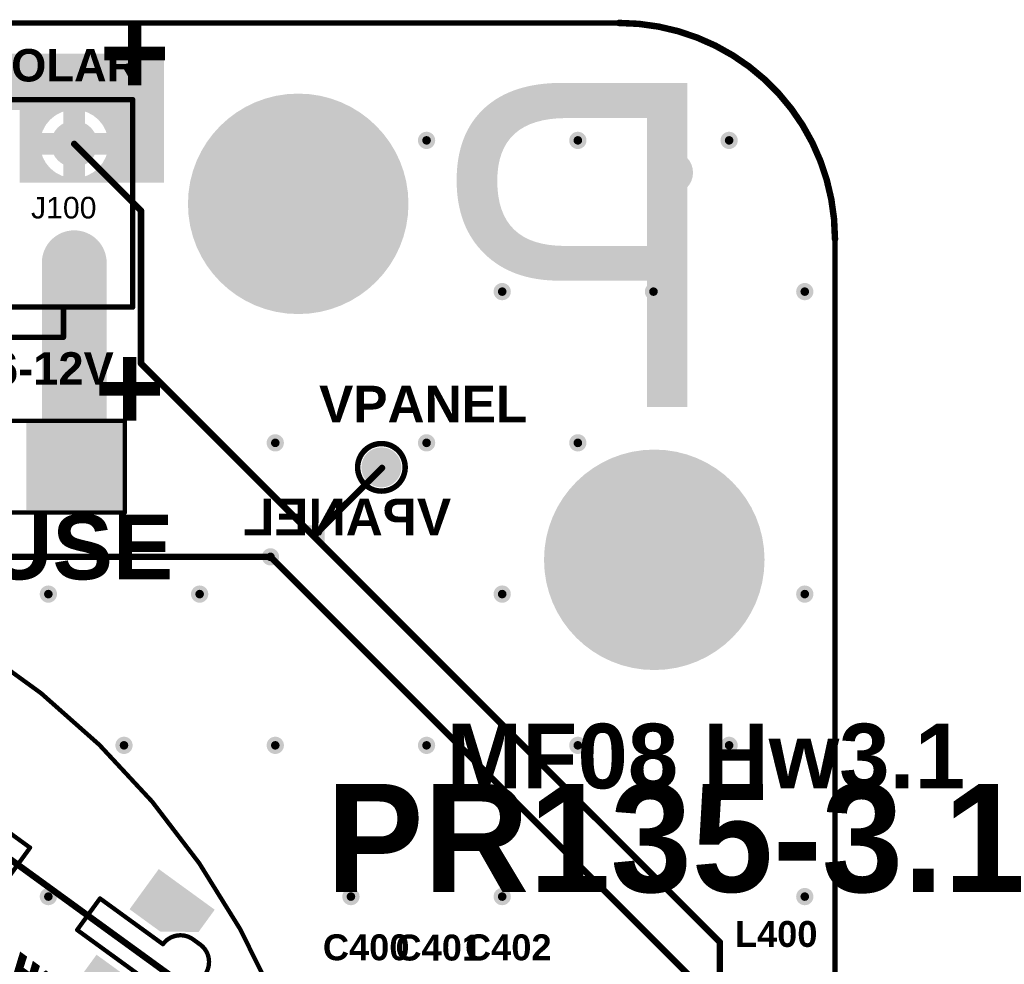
# Model space of a CAD drawing. Header units: inches. Extents: x -60 to 68, y -60 to 60.
# Tile 78 of 78: x 22 to 68, y 16 to 60. Entities that reach past the tile are written whole.
import ezdxf

# ---------------------------------------------------------------- set-up
doc = ezdxf.new("R2010")
doc.units = ezdxf.units.IN
for name, color, linetype in [('Bottom Copper', 5, 'Continuous'), ('Bottom Mask', 6, 'Continuous'), ('Bottom Overlay', 54, 'Continuous'), ('GUIDELINES', 56, 'Continuous'), ('Keep-Out Layer', 6, 'Continuous'), ('Mechanical 10', 56, 'Continuous'), ('Multi-Layer', 9, 'Continuous'), ('Pad Holes', 156, 'Continuous'), ('PENTA', 56, 'Continuous'), ('Top Copper', 1, 'Continuous'), ('Top Mask', 216, 'Continuous'), ('Top Overlay', 2, 'Continuous'), ('Top Paste', 8, 'Continuous'), ('Via Holes', 16, 'Continuous')]:
    doc.layers.add(name, color=color, linetype=linetype)
doc.styles.add('Arial', font='txt', dxfattribs={"height": 0.2})
doc.styles.add('Arial_Bold', font='txt', dxfattribs={"height": 0.2})
doc.styles.add('Mooretronics', font='txt', dxfattribs={"height": 0.2})

# ---------------------------------------------------------------- blocks, each defined once
blk = doc.blocks.new('TEST_POINT_TH_3')
at = {"layer": 'Bottom Copper'}
h = blk.add_hatch(color=5, dxfattribs=at)
edge = h.paths.add_edge_path()
edge.add_arc((0, 0), 0.825, 0, 360)
at = {"layer": 'Bottom Mask'}
h = blk.add_hatch(color=6, dxfattribs=at)
edge = h.paths.add_edge_path()
edge.add_arc((0, 0), 0.927, 0, 360)
at = {"layer": 'Multi-Layer'}
h = blk.add_hatch(color=9, dxfattribs=at)
edge = h.paths.add_edge_path()
edge.add_arc((0, 0), 0.825, 0, 360)
at = {"layer": 'Pad Holes'}
h = blk.add_hatch(color=7, dxfattribs=at)
edge = h.paths.add_edge_path()
edge.add_arc((0, 0), 0.5, 0, 360)
at = {"layer": 'Top Copper'}
h = blk.add_hatch(color=1, dxfattribs=at)
edge = h.paths.add_edge_path()
edge.add_arc((0, 0), 0.825, 0, 360)
at = {"layer": 'Top Mask'}
h = blk.add_hatch(color=216, dxfattribs=at)
edge = h.paths.add_edge_path()
edge.add_arc((0, 0), 0.927, 0, 360)
at = {"layer": 'Bottom Overlay'}
for points in [[(1.1, 0, 0.254, 0.254, 1), (-1.1, 0, 0.254, 0.254, 1)], [(-1.164, 0, 0.127, 0.127, 1), (-1.037, 0, 0.127, 0.127, 1)], [(1.037, 0, 0.127, 0.127, 1), (1.164, 0, 0.127, 0.127, 1)]]:
    blk.add_lwpolyline(points, format="xyseb", close=True, dxfattribs=at)
at = {"layer": 'Top Overlay'}
for points in [[(1.1, 0, 0.254, 0.254, 1), (-1.1, 0, 0.254, 0.254, 1)], [(-1.164, 0, 0.127, 0.127, 1), (-1.037, 0, 0.127, 0.127, 1)], [(1.037, 0, 0.127, 0.127, 1), (1.164, 0, 0.127, 0.127, 1)]]:
    blk.add_lwpolyline(points, format="xyseb", close=True, dxfattribs=at)
at = {"layer": 'Bottom Overlay', "style": 'Arial_Bold', "text_generation_flag": 2}
blk.add_text('VPANEL', height=1.7, rotation=360, dxfattribs=at).set_placement((3.228, -3.148))
blk = doc.blocks.new('LED_PR_113_S_____6')
at = {"layer": 'Bottom Copper'}
h = blk.add_hatch(color=5, dxfattribs=at)
edge = h.paths.add_edge_path()
edge.add_arc((0, 0), 1.473, 0, 360)
h = blk.add_hatch(color=5, dxfattribs=at)
edge = h.paths.add_edge_path()
edge.add_arc((25, 0), 1.473, 0, 360)
at = {"layer": 'Bottom Mask'}
h = blk.add_hatch(color=6, dxfattribs=at)
edge = h.paths.add_edge_path()
edge.add_arc((0, 0), 1.575, 0, 360)
h = blk.add_hatch(color=6, dxfattribs=at)
edge = h.paths.add_edge_path()
edge.add_arc((25, 0), 1.575, 0, 360)
at = {"layer": 'Multi-Layer'}
h = blk.add_hatch(color=9, dxfattribs=at)
edge = h.paths.add_edge_path()
edge.add_arc((0, 0), 1.473, 0, 360)
h = blk.add_hatch(color=9, dxfattribs=at)
edge = h.paths.add_edge_path()
edge.add_arc((25, 0), 1.473, 0, 360)
at = {"layer": 'Pad Holes'}
h = blk.add_hatch(color=7, dxfattribs=at)
edge = h.paths.add_edge_path()
edge.add_arc((0, 0), 0.6, 0, 360)
h = blk.add_hatch(color=7, dxfattribs=at)
edge = h.paths.add_edge_path()
edge.add_arc((25, 0), 0.6, 0, 360)
at = {"layer": 'Top Copper'}
h = blk.add_hatch(color=1, dxfattribs=at)
edge = h.paths.add_edge_path()
edge.add_arc((0, 0), 1.473, 0, 360)
h = blk.add_hatch(color=1, dxfattribs=at)
edge = h.paths.add_edge_path()
edge.add_arc((25, 0), 1.473, 0, 360)
h = blk.add_hatch(color=1, dxfattribs=at)
edge = h.paths.add_edge_path()
edge.add_line((1.6, -2.6), (-0.151, -2.6))
edge.add_arc((-1.6, -3.112), 1.536, 19.4712, 90.0003)
edge.add_line((-1.6, -1.576), (-1.6, -0.3))
edge.add_line((-1.6, -0.3), (1.6, -0.3))
edge.add_line((1.6, -0.3), (1.6, -2.6))
for points in [[(10.9, -2.6), (14.1, -2.6), (14.1, -0.3), (10.9, -0.3)], [(10.9, -7.5), (14.1, -7.5), (14.1, -5.2), (10.9, -5.2)]]:
    blk.add_hatch(color=1, dxfattribs=at).paths.add_polyline_path(points)
h = blk.add_hatch(color=1, dxfattribs=at)
edge = h.paths.add_edge_path()
edge.add_line((23.4, -2.6), (25.151, -2.6))
edge.add_arc((26.6, -3.112), 1.536, 90.0001, 160.5287, ccw=False)
edge.add_line((26.6, -1.576), (26.6, -0.3))
edge.add_line((26.6, -0.3), (23.4, -0.3))
edge.add_line((23.4, -0.3), (23.4, -2.6))
h = blk.add_hatch(color=1, dxfattribs=at)
edge = h.paths.add_edge_path()
edge.add_line((1.6, -5.2), (-0.151, -5.2))
edge.add_arc((-1.6, -4.688), 1.536, 269.9995, 340.529, ccw=False)
edge.add_line((-1.6, -6.224), (-1.6, -7.5))
edge.add_line((-1.6, -7.5), (1.6, -7.5))
edge.add_line((1.6, -7.5), (1.6, -5.2))
h = blk.add_hatch(color=1, dxfattribs=at)
edge = h.paths.add_edge_path()
edge.add_line((23.4, -5.2), (25.151, -5.2))
edge.add_arc((26.6, -4.688), 1.536, 199.4711, 270.0005)
edge.add_line((26.6, -6.224), (26.6, -7.5))
edge.add_line((26.6, -7.5), (23.4, -7.5))
edge.add_line((23.4, -7.5), (23.4, -5.2))
at = {"layer": 'Top Mask'}
h = blk.add_hatch(color=216, dxfattribs=at)
edge = h.paths.add_edge_path()
edge.add_arc((0, 0), 1.575, 0, 360)
h = blk.add_hatch(color=216, dxfattribs=at)
edge = h.paths.add_edge_path()
edge.add_arc((25, 0), 1.575, 0, 360)
h = blk.add_hatch(color=216, dxfattribs=at)
edge = h.paths.add_edge_path()
edge.add_line((1.6, -2.6), (-0.151, -2.6))
edge.add_arc((-1.6, -3.112), 1.536, 19.4712, 90.0003)
edge.add_line((-1.6, -1.576), (-1.6, -0.3))
edge.add_line((-1.6, -0.3), (1.6, -0.3))
edge.add_line((1.6, -0.3), (1.6, -2.6))
for points in [[(10.9, -2.6), (14.1, -2.6), (14.1, -0.3), (10.9, -0.3)], [(10.9, -7.5), (14.1, -7.5), (14.1, -5.2), (10.9, -5.2)]]:
    blk.add_hatch(color=216, dxfattribs=at).paths.add_polyline_path(points)
h = blk.add_hatch(color=216, dxfattribs=at)
edge = h.paths.add_edge_path()
edge.add_line((23.4, -2.6), (25.151, -2.6))
edge.add_arc((26.6, -3.112), 1.536, 90.0001, 160.5287, ccw=False)
edge.add_line((26.6, -1.576), (26.6, -0.3))
edge.add_line((26.6, -0.3), (23.4, -0.3))
edge.add_line((23.4, -0.3), (23.4, -2.6))
h = blk.add_hatch(color=216, dxfattribs=at)
edge = h.paths.add_edge_path()
edge.add_line((1.6, -5.2), (-0.151, -5.2))
edge.add_arc((-1.6, -4.688), 1.536, 269.9995, 340.529, ccw=False)
edge.add_line((-1.6, -6.224), (-1.6, -7.5))
edge.add_line((-1.6, -7.5), (1.6, -7.5))
edge.add_line((1.6, -7.5), (1.6, -5.2))
h = blk.add_hatch(color=216, dxfattribs=at)
edge = h.paths.add_edge_path()
edge.add_line((23.4, -5.2), (25.151, -5.2))
edge.add_arc((26.6, -4.688), 1.536, 199.4711, 270.0005)
edge.add_line((26.6, -6.224), (26.6, -7.5))
edge.add_line((26.6, -7.5), (23.4, -7.5))
edge.add_line((23.4, -7.5), (23.4, -5.2))
at = {"layer": 'Keep-Out Layer'}
for points in [[(-3, -3.001, 0.2, 0.2, -0.414214), (-2.025, -2.026, 0.2, 0.2, 0)], [(-1.574, -2.026, 0.2, 0.2, 0), (-2.018, -2.026, 0.2, 0.2, 0)], [(-1.574, -2.026, 0.2, 0.2, -0.414214), (-0.6, -3, 0.2, 0.2, 0)], [(25.6, -3, 0.2, 0.2, -0.414214), (26.6, -2, 0.2, 0.2, 0)], [(26.986, -2, 0.2, 0.2, 0), (26.6, -2, 0.2, 0.2, 0)], [(26.6, -2, 0.2, 0.2, 0), (26.6, -2, 0.2, 0.2, 0)], [(27, -2, 0.2, 0.2, -0.414214), (28, -3, 0.2, 0.2, 0)], [(-3, -3.001, 0.2, 0.2, 0), (-3, -4.8, 0.2, 0.2, 0)], [(3, -3, 0.2, 0.2, 0), (-0.6, -3, 0.2, 0.2, 0)], [(-0.6, -3, 0.2, 0.2, 0), (-0.6, -3, 0.2, 0.2, 0)], [(-0.6, -3, 0.2, 0.2, -0.198912), (-0.6, -3, 0.2, 0.2, 0)], [(-0.6, -3, 0.2, 0.2, -0.668179), (-0.6, -3, 0.2, 0.2, 0)], [(3, -3, 0.2, 0.2, 0), (3, -4.8, 0.2, 0.2, 0)], [(18, -3, 0.2, 0.2, 0), (7, -3, 0.2, 0.2, 0)], [(7, -3, 0.2, 0.2, 0), (7, -4.8, 0.2, 0.2, 0)], [(18, -3, 0.2, 0.2, 0), (18, -4.8, 0.2, 0.2, 0)], [(25.6, -3, 0.2, 0.2, 0), (22, -3, 0.2, 0.2, 0)], [(22, -3, 0.2, 0.2, 0), (22, -4.8, 0.2, 0.2, 0)], [(25.6, -3, 0.2, 0.2, 0), (25.6, -3, 0.2, 0.2, 0)], [(28, -3, 0.2, 0.2, 0), (28, -4.8, 0.2, 0.2, 0)], [(-2, -5.8, 0.2, 0.2, -0.414214), (-3, -4.8, 0.2, 0.2, 0)], [(-0.6, -4.8, 0.2, 0.2, -0.414214), (-1.6, -5.8, 0.2, 0.2, 0)], [(3, -4.8, 0.2, 0.2, 0), (-0.6, -4.8, 0.2, 0.2, 0)], [(18, -4.8, 0.2, 0.2, 0), (7, -4.8, 0.2, 0.2, 0)], [(25.6, -4.8, 0.2, 0.2, 0), (22, -4.8, 0.2, 0.2, 0)], [(25.6, -4.8, 0.2, 0.2, 0), (25.6, -4.8, 0.2, 0.2, 0)], [(26.6, -5.8, 0.2, 0.2, -0.414214), (25.6, -4.8, 0.2, 0.2, 0)], [(28, -4.8, 0.2, 0.2, -0.414214), (27, -5.8, 0.2, 0.2, 0)], [(-1.6, -5.8, 0.2, 0.2, 0), (-1.986, -5.8, 0.2, 0.2, 0)], [(26.986, -5.8, 0.2, 0.2, 0), (26.6, -5.8, 0.2, 0.2, 0)], [(26.6, -5.8, 0.2, 0.2, 0), (26.6, -5.8, 0.2, 0.2, 0)], [(27, -5.8, 0.2, 0.2, 0), (26.986, -5.8, 0.2, 0.2, 0)]]:
    blk.add_lwpolyline(points, format="xyseb", dxfattribs=at)
for points in [[(-2.075, -2.026, 0.1, 0.1, 1), (-1.975, -2.026, 0.1, 0.1, 1)], [(-2.068, -2.026, 0.1, 0.1, 1), (-1.968, -2.026, 0.1, 0.1, 1)], [(-1.624, -2.026, 0.1, 0.1, 1), (-1.524, -2.026, 0.1, 0.1, 1)], [(-1.624, -2.026, 0.1, 0.1, 1), (-1.524, -2.026, 0.1, 0.1, 1)], [(26.55, -2, 0.1, 0.1, 1), (26.65, -2, 0.1, 0.1, 1)], [(26.55, -2, 0.1, 0.1, 1), (26.65, -2, 0.1, 0.1, 1)], [(26.55, -2, 0.1, 0.1, 1), (26.65, -2, 0.1, 0.1, 1)], [(26.55, -2, 0.1, 0.1, 1), (26.65, -2, 0.1, 0.1, 1)], [(26.936, -2, 0.1, 0.1, 1), (27.036, -2, 0.1, 0.1, 1)], [(26.95, -2, 0.1, 0.1, 1), (27.05, -2, 0.1, 0.1, 1)], [(-3.05, -3.001, 0.1, 0.1, 1), (-2.95, -3.001, 0.1, 0.1, 1)], [(-3.05, -3.001, 0.1, 0.1, 1), (-2.95, -3.001, 0.1, 0.1, 1)], [(-0.65, -3, 0.1, 0.1, 1), (-0.55, -3, 0.1, 0.1, 1)], [(-0.65, -3, 0.1, 0.1, 1), (-0.55, -3, 0.1, 0.1, 1)], [(-0.65, -3, 0.1, 0.1, 1), (-0.55, -3, 0.1, 0.1, 1)], [(-0.65, -3, 0.1, 0.1, 1), (-0.55, -3, 0.1, 0.1, 1)], [(-0.65, -3, 0.1, 0.1, 1), (-0.55, -3, 0.1, 0.1, 1)], [(-0.65, -3, 0.1, 0.1, 1), (-0.55, -3, 0.1, 0.1, 1)], [(-0.65, -3, 0.1, 0.1, 1), (-0.55, -3, 0.1, 0.1, 1)], [(-0.65, -3, 0.1, 0.1, 1), (-0.55, -3, 0.1, 0.1, 1)], [(2.95, -3, 0.1, 0.1, 1), (3.05, -3, 0.1, 0.1, 1)], [(2.95, -3, 0.1, 0.1, 1), (3.05, -3, 0.1, 0.1, 1)], [(6.95, -3, 0.1, 0.1, 1), (7.05, -3, 0.1, 0.1, 1)], [(6.95, -3, 0.1, 0.1, 1), (7.05, -3, 0.1, 0.1, 1)], [(17.95, -3, 0.1, 0.1, 1), (18.05, -3, 0.1, 0.1, 1)], [(17.95, -3, 0.1, 0.1, 1), (18.05, -3, 0.1, 0.1, 1)], [(21.95, -3, 0.1, 0.1, 1), (22.05, -3, 0.1, 0.1, 1)], [(21.95, -3, 0.1, 0.1, 1), (22.05, -3, 0.1, 0.1, 1)], [(25.55, -3, 0.1, 0.1, 1), (25.65, -3, 0.1, 0.1, 1)], [(25.55, -3, 0.1, 0.1, 1), (25.65, -3, 0.1, 0.1, 1)], [(25.55, -3, 0.1, 0.1, 1), (25.65, -3, 0.1, 0.1, 1)], [(25.55, -3, 0.1, 0.1, 1), (25.65, -3, 0.1, 0.1, 1)], [(27.95, -3, 0.1, 0.1, 1), (28.05, -3, 0.1, 0.1, 1)], [(27.95, -3, 0.1, 0.1, 1), (28.05, -3, 0.1, 0.1, 1)], [(-3.05, -4.8, 0.1, 0.1, 1), (-2.95, -4.8, 0.1, 0.1, 1)], [(-3.05, -4.8, 0.1, 0.1, 1), (-2.95, -4.8, 0.1, 0.1, 1)], [(-0.65, -4.8, 0.1, 0.1, 1), (-0.55, -4.8, 0.1, 0.1, 1)], [(-0.65, -4.8, 0.1, 0.1, 1), (-0.55, -4.8, 0.1, 0.1, 1)], [(2.95, -4.8, 0.1, 0.1, 1), (3.05, -4.8, 0.1, 0.1, 1)], [(2.95, -4.8, 0.1, 0.1, 1), (3.05, -4.8, 0.1, 0.1, 1)], [(6.95, -4.8, 0.1, 0.1, 1), (7.05, -4.8, 0.1, 0.1, 1)], [(6.95, -4.8, 0.1, 0.1, 1), (7.05, -4.8, 0.1, 0.1, 1)], [(17.95, -4.8, 0.1, 0.1, 1), (18.05, -4.8, 0.1, 0.1, 1)], [(17.95, -4.8, 0.1, 0.1, 1), (18.05, -4.8, 0.1, 0.1, 1)], [(21.95, -4.8, 0.1, 0.1, 1), (22.05, -4.8, 0.1, 0.1, 1)], [(21.95, -4.8, 0.1, 0.1, 1), (22.05, -4.8, 0.1, 0.1, 1)], [(25.55, -4.8, 0.1, 0.1, 1), (25.65, -4.8, 0.1, 0.1, 1)], [(25.55, -4.8, 0.1, 0.1, 1), (25.65, -4.8, 0.1, 0.1, 1)], [(25.55, -4.8, 0.1, 0.1, 1), (25.65, -4.8, 0.1, 0.1, 1)], [(25.55, -4.8, 0.1, 0.1, 1), (25.65, -4.8, 0.1, 0.1, 1)], [(27.95, -4.8, 0.1, 0.1, 1), (28.05, -4.8, 0.1, 0.1, 1)], [(27.95, -4.8, 0.1, 0.1, 1), (28.05, -4.8, 0.1, 0.1, 1)], [(-2.05, -5.8, 0.1, 0.1, 1), (-1.95, -5.8, 0.1, 0.1, 1)], [(-2.036, -5.8, 0.1, 0.1, 1), (-1.936, -5.8, 0.1, 0.1, 1)], [(-1.65, -5.8, 0.1, 0.1, 1), (-1.55, -5.8, 0.1, 0.1, 1)], [(-1.65, -5.8, 0.1, 0.1, 1), (-1.55, -5.8, 0.1, 0.1, 1)], [(26.55, -5.8, 0.1, 0.1, 1), (26.65, -5.8, 0.1, 0.1, 1)], [(26.55, -5.8, 0.1, 0.1, 1), (26.65, -5.8, 0.1, 0.1, 1)], [(26.55, -5.8, 0.1, 0.1, 1), (26.65, -5.8, 0.1, 0.1, 1)], [(26.55, -5.8, 0.1, 0.1, 1), (26.65, -5.8, 0.1, 0.1, 1)], [(26.936, -5.8, 0.1, 0.1, 1), (27.036, -5.8, 0.1, 0.1, 1)], [(26.936, -5.8, 0.1, 0.1, 1), (27.036, -5.8, 0.1, 0.1, 1)], [(26.95, -5.8, 0.1, 0.1, 1), (27.05, -5.8, 0.1, 0.1, 1)], [(26.95, -5.8, 0.1, 0.1, 1), (27.05, -5.8, 0.1, 0.1, 1)]]:
    blk.add_lwpolyline(points, format="xyseb", close=True, dxfattribs=at)
at = {"layer": 'Bottom Overlay', "style": 'Arial_Bold', "text_generation_flag": 2}
for s, p in [('A', (3.886, -0.641)), ('K', (22.271, -0.641))]:
    blk.add_text(s, height=2, dxfattribs=at).set_placement(p)
at = {"layer": 'Top Overlay', "style": 'Arial_Bold'}
for s, p in [('A', (2.601, -0.641)), ('K', (21.114, -0.641))]:
    blk.add_text(s, height=2, dxfattribs=at).set_placement(p)
blk = doc.blocks.new('0154003_DR_40')
at = {"layer": 'Top Copper'}
for points in [[(-1.068, -1.915), (-5.308, -1.915), (-5.308, 1.895), (-1.068, 1.895)], [(1.068, 1.915), (5.308, 1.915), (5.308, -1.895), (1.068, -1.895)]]:
    blk.add_hatch(color=1, dxfattribs=at).paths.add_polyline_path(points)
at = {"layer": 'Top Mask'}
for points in [[(-0.967, -2.017), (-5.41, -2.017), (-5.41, 1.997), (-0.967, 1.997)], [(0.967, 2.017), (5.41, 2.017), (5.41, -1.997), (0.967, -1.997)]]:
    blk.add_hatch(color=216, dxfattribs=at).paths.add_polyline_path(points)
at = {"layer": 'Top Paste'}
for points in [[(-1.068, -1.915), (-5.308, -1.915), (-5.308, 1.895), (-1.068, 1.895)], [(1.068, 1.915), (5.308, 1.915), (5.308, -1.895), (1.068, -1.895)]]:
    blk.add_hatch(color=8, dxfattribs=at).paths.add_polyline_path(points)
at = {"layer": 'Top Overlay'}
for points in [[(-5.093, 2.122, 0.2, 0.2, 0), (-5.52, 2.122, 0.2, 0.2, 0)], [(-5.52, 2.122, 0.2, 0.2, 0), (-5.52, -2.122, 0.2, 0.2, 0)], [(-1.283, 2.122, 0.2, 0.2, 0), (-5.093, 2.122, 0.2, 0.2, 0)], [(0, 2.122, 0.2, 0.2, 0), (-1.283, 2.122, 0.2, 0.2, 0)], [(5.52, 2.122, 0.2, 0.2, 0), (0, 2.122, 0.2, 0.2, 0)], [(5.52, 2.122, 0.2, 0.2, 0), (5.52, -1.915, 0.2, 0.2, 0)], [(5.52, -1.915, 0.2, 0.2, 0), (5.52, -2.122, 0.2, 0.2, 0)], [(5.52, -2.122, 0.2, 0.2, 0), (-5.52, -2.122, 0.2, 0.2, 0)]]:
    blk.add_lwpolyline(points, format="xyseb", dxfattribs=at)
for points in [[(-5.57, 2.122, 0.1, 0.1, 1), (-5.47, 2.122, 0.1, 0.1, 1)], [(-5.57, 2.122, 0.1, 0.1, 1), (-5.47, 2.122, 0.1, 0.1, 1)], [(-5.143, 2.122, 0.1, 0.1, 1), (-5.043, 2.122, 0.1, 0.1, 1)], [(-5.143, 2.122, 0.1, 0.1, 1), (-5.043, 2.122, 0.1, 0.1, 1)], [(-1.333, 2.122, 0.1, 0.1, 1), (-1.233, 2.122, 0.1, 0.1, 1)], [(-1.333, 2.122, 0.1, 0.1, 1), (-1.233, 2.122, 0.1, 0.1, 1)], [(-0.05, 2.122, 0.1, 0.1, 1), (0.05, 2.122, 0.1, 0.1, 1)], [(-0.05, 2.122, 0.1, 0.1, 1), (0.05, 2.122, 0.1, 0.1, 1)], [(5.47, 2.122, 0.1, 0.1, 1), (5.57, 2.122, 0.1, 0.1, 1)], [(5.47, 2.122, 0.1, 0.1, 1), (5.57, 2.122, 0.1, 0.1, 1)], [(5.47, -1.915, 0.1, 0.1, 1), (5.57, -1.915, 0.1, 0.1, 1)], [(5.47, -1.915, 0.1, 0.1, 1), (5.57, -1.915, 0.1, 0.1, 1)], [(-5.57, -2.122, 0.1, 0.1, 1), (-5.47, -2.122, 0.1, 0.1, 1)], [(-5.57, -2.122, 0.1, 0.1, 1), (-5.47, -2.122, 0.1, 0.1, 1)], [(5.47, -2.122, 0.1, 0.1, 1), (5.57, -2.122, 0.1, 0.1, 1)], [(5.47, -2.122, 0.1, 0.1, 1), (5.57, -2.122, 0.1, 0.1, 1)]]:
    blk.add_lwpolyline(points, format="xyseb", close=True, dxfattribs=at)
blk = doc.blocks.new('CONECTOR_4P_5_50___MOLEX_71')
at = {"layer": 'Bottom Copper'}
blk.add_hatch(color=5, dxfattribs=at).paths.add_polyline_path([(-3.175, 3.825), (-1.025, 3.825), (-1.025, 1.675), (-3.175, 1.675)])
h = blk.add_hatch(color=5, dxfattribs=at)
edge = h.paths.add_edge_path()
edge.add_arc((2.1, 2.75), 1.075, 0, 360)
h = blk.add_hatch(color=5, dxfattribs=at)
edge = h.paths.add_edge_path()
edge.add_arc((-2.1, -2.75), 1.075, 0, 360)
h = blk.add_hatch(color=5, dxfattribs=at)
edge = h.paths.add_edge_path()
edge.add_arc((2.1, -2.75), 1.075, 0, 360)
at = {"layer": 'Bottom Mask'}
blk.add_hatch(color=6, dxfattribs=at).paths.add_polyline_path([(-3.175, 3.825), (-1.025, 3.825), (-1.025, 1.675), (-3.175, 1.675)])
h = blk.add_hatch(color=6, dxfattribs=at)
edge = h.paths.add_edge_path()
edge.add_arc((2.1, 2.75), 1.075, 0, 360)
h = blk.add_hatch(color=6, dxfattribs=at)
edge = h.paths.add_edge_path()
edge.add_arc((-2.1, -2.75), 1.075, 0, 360)
h = blk.add_hatch(color=6, dxfattribs=at)
edge = h.paths.add_edge_path()
edge.add_arc((2.1, -2.75), 1.075, 0, 360)
at = {"layer": 'Multi-Layer'}
blk.add_hatch(color=9, dxfattribs=at).paths.add_polyline_path([(-3.175, 3.825), (-1.025, 3.825), (-1.025, 1.675), (-3.175, 1.675)])
h = blk.add_hatch(color=9, dxfattribs=at)
edge = h.paths.add_edge_path()
edge.add_arc((2.1, 2.75), 1.075, 0, 360)
h = blk.add_hatch(color=9, dxfattribs=at)
edge = h.paths.add_edge_path()
edge.add_arc((-2.1, -2.75), 1.075, 0, 360)
h = blk.add_hatch(color=9, dxfattribs=at)
edge = h.paths.add_edge_path()
edge.add_arc((2.1, -2.75), 1.075, 0, 360)
at = {"layer": 'Pad Holes'}
h = blk.add_hatch(color=7, dxfattribs=at)
edge = h.paths.add_edge_path()
edge.add_arc((-2.1, 2.75), 0.75, 0, 360)
h = blk.add_hatch(color=7, dxfattribs=at)
edge = h.paths.add_edge_path()
edge.add_arc((2.1, 2.75), 0.75, 0, 360)
h = blk.add_hatch(color=7, dxfattribs=at)
edge = h.paths.add_edge_path()
edge.add_arc((-2.1, -2.75), 0.75, 0, 360)
h = blk.add_hatch(color=7, dxfattribs=at)
edge = h.paths.add_edge_path()
edge.add_arc((2.1, -2.75), 0.75, 0, 360)
at = {"layer": 'Top Copper'}
blk.add_hatch(color=1, dxfattribs=at).paths.add_polyline_path([(-3.175, 3.825), (-1.025, 3.825), (-1.025, 1.675), (-3.175, 1.675)])
h = blk.add_hatch(color=1, dxfattribs=at)
edge = h.paths.add_edge_path()
edge.add_arc((2.1, 2.75), 1.075, 0, 360)
h = blk.add_hatch(color=1, dxfattribs=at)
edge = h.paths.add_edge_path()
edge.add_arc((-2.1, -2.75), 1.075, 0, 360)
h = blk.add_hatch(color=1, dxfattribs=at)
edge = h.paths.add_edge_path()
edge.add_arc((2.1, -2.75), 1.075, 0, 360)
at = {"layer": 'Top Mask'}
blk.add_hatch(color=216, dxfattribs=at).paths.add_polyline_path([(-3.175, 3.825), (-1.025, 3.825), (-1.025, 1.675), (-3.175, 1.675)])
h = blk.add_hatch(color=216, dxfattribs=at)
edge = h.paths.add_edge_path()
edge.add_arc((2.1, 2.75), 1.075, 0, 360)
h = blk.add_hatch(color=216, dxfattribs=at)
edge = h.paths.add_edge_path()
edge.add_arc((-2.1, -2.75), 1.075, 0, 360)
h = blk.add_hatch(color=216, dxfattribs=at)
edge = h.paths.add_edge_path()
edge.add_arc((2.1, -2.75), 1.075, 0, 360)
at = {"layer": 'Top Overlay'}
for points in [[(-4.8, -4.8, 0.254, 0.254, 0), (-4.8, 4.8, 0.254, 0.254, 0)], [(-4.8, 4.8, 0.254, 0.254, 0), (4.8, 4.8, 0.254, 0.254, 0)], [(4.8, -4.8, 0.254, 0.254, 0), (4.8, 4.8, 0.254, 0.254, 0)], [(-4.8, -4.8, 0.254, 0.254, 0), (4.8, -4.8, 0.254, 0.254, 0)], [(-1.6, -6.2, 0.254, 0.254, 0), (-1.6, -4.8, 0.254, 0.254, 0)], [(1.6, -6.2, 0.254, 0.254, 0), (1.6, -4.8, 0.254, 0.254, 0)], [(-1.6, -6.2, 0.254, 0.254, 0), (1.6, -6.2, 0.254, 0.254, 0)]]:
    blk.add_lwpolyline(points, format="xyseb", dxfattribs=at)
for points in [[(-4.864, 4.8, 0.127, 0.127, 1), (-4.737, 4.8, 0.127, 0.127, 1)], [(-4.864, 4.8, 0.127, 0.127, 1), (-4.737, 4.8, 0.127, 0.127, 1)], [(4.737, 4.8, 0.127, 0.127, 1), (4.864, 4.8, 0.127, 0.127, 1)], [(4.737, 4.8, 0.127, 0.127, 1), (4.864, 4.8, 0.127, 0.127, 1)], [(-4.864, -4.8, 0.127, 0.127, 1), (-4.737, -4.8, 0.127, 0.127, 1)], [(-4.864, -4.8, 0.127, 0.127, 1), (-4.737, -4.8, 0.127, 0.127, 1)], [(-1.663, -4.8, 0.127, 0.127, 1), (-1.536, -4.8, 0.127, 0.127, 1)], [(1.536, -4.8, 0.127, 0.127, 1), (1.663, -4.8, 0.127, 0.127, 1)], [(4.737, -4.8, 0.127, 0.127, 1), (4.864, -4.8, 0.127, 0.127, 1)], [(4.737, -4.8, 0.127, 0.127, 1), (4.864, -4.8, 0.127, 0.127, 1)], [(-1.663, -6.2, 0.127, 0.127, 1), (-1.536, -6.2, 0.127, 0.127, 1)], [(-1.663, -6.2, 0.127, 0.127, 1), (-1.536, -6.2, 0.127, 0.127, 1)], [(1.536, -6.2, 0.127, 0.127, 1), (1.663, -6.2, 0.127, 0.127, 1)], [(1.536, -6.2, 0.127, 0.127, 1), (1.663, -6.2, 0.127, 0.127, 1)]]:
    blk.add_lwpolyline(points, format="xyseb", close=True, dxfattribs=at)
at = {"layer": 'Mechanical 10', "style": 'Arial'}
blk.add_text('J100', height=1, rotation=360, dxfattribs=at).set_placement((0.1, -0.7))
blk = doc.blocks.new('FIDUCIAL_76')
at = {"layer": 'Top Copper'}
h = blk.add_hatch(color=1, dxfattribs=at)
edge = h.paths.add_edge_path()
edge.add_arc((0, 0), 0.5, 0, 360)
at = {"layer": 'Top Mask'}
h = blk.add_hatch(color=216, dxfattribs=at)
edge = h.paths.add_edge_path()
edge.add_arc((0, 0), 1, 0, 360)

msp = doc.modelspace()

# ---------------------------------------------------------------- hatches: boundary and pattern name
at = {"layer": 'Bottom Copper'}
h = msp.add_hatch(color=5, dxfattribs=at)
edge = h.paths.add_edge_path()
edge.add_arc((35.163, 51.627), 5, 0, 360)
h = msp.add_hatch(color=5, dxfattribs=at)
edge = h.paths.add_edge_path()
edge.add_arc((41.102, 54.564), 0.4, 0, 360)
h = msp.add_hatch(color=5, dxfattribs=at)
edge = h.paths.add_edge_path()
edge.add_arc((48.102, 54.564), 0.4, 0, 360)
h = msp.add_hatch(color=5, dxfattribs=at)
edge = h.paths.add_edge_path()
edge.add_arc((55.102, 54.564), 0.4, 0, 360)
h = msp.add_hatch(color=5, dxfattribs=at)
edge = h.paths.add_edge_path()
edge.add_arc((44.602, 47.564), 0.4, 0, 360)
h = msp.add_hatch(color=5, dxfattribs=at)
edge = h.paths.add_edge_path()
edge.add_arc((51.602, 47.564), 0.4, 0, 360)
h = msp.add_hatch(color=5, dxfattribs=at)
edge = h.paths.add_edge_path()
edge.add_arc((58.602, 47.564), 0.4, 0, 360)
h = msp.add_hatch(color=5, dxfattribs=at)
edge = h.paths.add_edge_path()
edge.add_arc((34.102, 40.564), 0.4, 0, 360)
h = msp.add_hatch(color=5, dxfattribs=at)
edge = h.paths.add_edge_path()
edge.add_arc((41.102, 40.564), 0.4, 0, 360)
h = msp.add_hatch(color=5, dxfattribs=at)
edge = h.paths.add_edge_path()
edge.add_arc((48.102, 40.564), 0.4, 0, 360)
h = msp.add_hatch(color=5, dxfattribs=at)
edge = h.paths.add_edge_path()
edge.add_arc((51.639, 35.151), 5, 0, 360)
msp.add_hatch(color=5, dxfattribs=at).paths.add_polyline_path([(36.387, 36.752), (36.387, 35.806), (35.442, 36.752)])
h = msp.add_hatch(color=5, dxfattribs=at)
edge = h.paths.add_edge_path()
edge.add_arc((33.88, 35.288), 0.4, 0, 360)
h = msp.add_hatch(color=5, dxfattribs=at)
edge = h.paths.add_edge_path()
edge.add_arc((23.602, 33.564), 0.4, 0, 360)
h = msp.add_hatch(color=5, dxfattribs=at)
edge = h.paths.add_edge_path()
edge.add_arc((30.602, 33.564), 0.4, 0, 360)
h = msp.add_hatch(color=5, dxfattribs=at)
edge = h.paths.add_edge_path()
edge.add_arc((44.602, 33.564), 0.4, 0, 360)
h = msp.add_hatch(color=5, dxfattribs=at)
edge = h.paths.add_edge_path()
edge.add_arc((58.602, 33.564), 0.4, 0, 360)
h = msp.add_hatch(color=5, dxfattribs=at)
edge = h.paths.add_edge_path()
edge.add_arc((27.102, 26.564), 0.4, 0, 360)
h = msp.add_hatch(color=5, dxfattribs=at)
edge = h.paths.add_edge_path()
edge.add_arc((34.102, 26.564), 0.4, 0, 360)
h = msp.add_hatch(color=5, dxfattribs=at)
edge = h.paths.add_edge_path()
edge.add_arc((41.102, 26.564), 0.4, 0, 360)
h = msp.add_hatch(color=5, dxfattribs=at)
edge = h.paths.add_edge_path()
edge.add_arc((48.102, 26.564), 0.4, 0, 360)
h = msp.add_hatch(color=5, dxfattribs=at)
edge = h.paths.add_edge_path()
edge.add_arc((55.102, 26.564), 0.4, 0, 360)
h = msp.add_hatch(color=5, dxfattribs=at)
edge = h.paths.add_edge_path()
edge.add_arc((23.602, 19.564), 0.4, 0, 360)
h = msp.add_hatch(color=5, dxfattribs=at)
edge = h.paths.add_edge_path()
edge.add_arc((37.602, 19.564), 0.4, 0, 360)
h = msp.add_hatch(color=5, dxfattribs=at)
edge = h.paths.add_edge_path()
edge.add_arc((44.602, 19.564), 0.4, 0, 360)
h = msp.add_hatch(color=5, dxfattribs=at)
edge = h.paths.add_edge_path()
edge.add_arc((58.602, 19.564), 0.4, 0, 360)
at = {"layer": 'Bottom Mask'}
h = msp.add_hatch(color=6, dxfattribs=at)
edge = h.paths.add_edge_path()
edge.add_arc((35.163, 51.627), 5.102, 0, 360)
h = msp.add_hatch(color=6, dxfattribs=at)
edge = h.paths.add_edge_path()
edge.add_arc((51.639, 35.151), 5.102, 0, 360)
at = {"layer": 'Multi-Layer'}
h = msp.add_hatch(color=9, dxfattribs=at)
edge = h.paths.add_edge_path()
edge.add_arc((35.163, 51.627), 5, 0, 360)
h = msp.add_hatch(color=9, dxfattribs=at)
edge = h.paths.add_edge_path()
edge.add_arc((51.639, 35.151), 5, 0, 360)
at = {"layer": 'Pad Holes'}
h = msp.add_hatch(color=7, dxfattribs=at)
edge = h.paths.add_edge_path()
edge.add_arc((35.163, 51.627), 2.25, 0, 360)
h = msp.add_hatch(color=7, dxfattribs=at)
edge = h.paths.add_edge_path()
edge.add_arc((51.639, 35.151), 2.25, 0, 360)
at = {"layer": 'Top Copper'}
h = msp.add_hatch(color=1, dxfattribs=at)
h.paths.add_polyline_path([(28.954, 52.6), (25.19, 52.6), (24.105, 52.6), (22.272, 52.6), (22.27, 55.975), (18.93, 55.975), (18.93, 53.648), (3.478, 53.648), (3.478, 51.516), (3.478, 49.857), (3.144, 49.524), (1.398, 49.524), (1.398, 49.524), (1.394, 49.511), (-0.885, 49.511), (-1.219, 49.845), (-1.219, 51.503), (-1.198, 51.503), (-1.198, 58.585), (28.954, 58.585)])
h.paths.add_polyline_path([(25.3, 55.894), (25.3, 54.9), (26.294, 54.9), (26.262, 55.006), (26.116, 55.279), (25.919, 55.519), (25.679, 55.716), (25.406, 55.862)], flags=0)
h.paths.add_polyline_path([(24.3, 55.894), (24.194, 55.862), (23.921, 55.716), (23.681, 55.519), (23.484, 55.279), (23.338, 55.006), (23.306, 54.9), (24.3, 54.9)], flags=0)
h.paths.add_polyline_path([(26.294, 53.9), (25.3, 53.9), (25.3, 52.906), (25.406, 52.938), (25.679, 53.084), (25.919, 53.281), (26.116, 53.521), (26.262, 53.794)], flags=0)
h.paths.add_polyline_path([(24.3, 53.9), (23.306, 53.9), (23.338, 53.794), (23.484, 53.521), (23.681, 53.281), (23.921, 53.084), (24.194, 52.938), (24.3, 52.906)], flags=0)
h = msp.add_hatch(color=1, dxfattribs=at)
edge = h.paths.add_edge_path()
edge.add_arc((35.163, 51.627), 5, 0, 360)
h = msp.add_hatch(color=1, dxfattribs=at)
edge = h.paths.add_edge_path()
edge.add_arc((41.102, 54.564), 0.4, 0, 360)
h = msp.add_hatch(color=1, dxfattribs=at)
edge = h.paths.add_edge_path()
edge.add_arc((48.102, 54.564), 0.4, 0, 360)
h = msp.add_hatch(color=1, dxfattribs=at)
edge = h.paths.add_edge_path()
edge.add_arc((55.102, 54.564), 0.4, 0, 360)
h = msp.add_hatch(color=1, dxfattribs=at)
edge = h.paths.add_edge_path()
edge.add_arc((44.602, 47.564), 0.4, 0, 360)
h = msp.add_hatch(color=1, dxfattribs=at)
edge = h.paths.add_edge_path()
edge.add_arc((51.602, 47.564), 0.4, 0, 360)
h = msp.add_hatch(color=1, dxfattribs=at)
edge = h.paths.add_edge_path()
edge.add_arc((58.602, 47.564), 0.4, 0, 360)
h = msp.add_hatch(color=1, dxfattribs=at)
edge = h.paths.add_edge_path()
edge.add_arc((34.102, 40.564), 0.4, 0, 360)
h = msp.add_hatch(color=1, dxfattribs=at)
edge = h.paths.add_edge_path()
edge.add_arc((41.102, 40.564), 0.4, 0, 360)
h = msp.add_hatch(color=1, dxfattribs=at)
edge = h.paths.add_edge_path()
edge.add_arc((48.102, 40.564), 0.4, 0, 360)
h = msp.add_hatch(color=1, dxfattribs=at)
edge = h.paths.add_edge_path()
edge.add_arc((51.639, 35.151), 5, 0, 360)
h = msp.add_hatch(color=1, dxfattribs=at)
edge = h.paths.add_edge_path()
edge.add_arc((33.88, 35.288), 0.4, 0, 360)
h = msp.add_hatch(color=1, dxfattribs=at)
edge = h.paths.add_edge_path()
edge.add_arc((23.602, 33.564), 0.4, 0, 360)
h = msp.add_hatch(color=1, dxfattribs=at)
edge = h.paths.add_edge_path()
edge.add_arc((30.602, 33.564), 0.4, 0, 360)
h = msp.add_hatch(color=1, dxfattribs=at)
edge = h.paths.add_edge_path()
edge.add_arc((44.602, 33.564), 0.4, 0, 360)
h = msp.add_hatch(color=1, dxfattribs=at)
edge = h.paths.add_edge_path()
edge.add_arc((58.602, 33.564), 0.4, 0, 360)
h = msp.add_hatch(color=1, dxfattribs=at)
edge = h.paths.add_edge_path()
edge.add_arc((27.102, 26.564), 0.4, 0, 360)
h = msp.add_hatch(color=1, dxfattribs=at)
edge = h.paths.add_edge_path()
edge.add_arc((34.102, 26.564), 0.4, 0, 360)
h = msp.add_hatch(color=1, dxfattribs=at)
edge = h.paths.add_edge_path()
edge.add_arc((41.102, 26.564), 0.4, 0, 360)
h = msp.add_hatch(color=1, dxfattribs=at)
edge = h.paths.add_edge_path()
edge.add_arc((48.102, 26.564), 0.4, 0, 360)
h = msp.add_hatch(color=1, dxfattribs=at)
edge = h.paths.add_edge_path()
edge.add_arc((55.102, 26.564), 0.4, 0, 360)
h = msp.add_hatch(color=1, dxfattribs=at)
edge = h.paths.add_edge_path()
edge.add_arc((23.602, 19.564), 0.4, 0, 360)
h = msp.add_hatch(color=1, dxfattribs=at)
edge = h.paths.add_edge_path()
edge.add_arc((37.602, 19.564), 0.4, 0, 360)
h = msp.add_hatch(color=1, dxfattribs=at)
edge = h.paths.add_edge_path()
edge.add_arc((44.602, 19.564), 0.4, 0, 360)
h = msp.add_hatch(color=1, dxfattribs=at)
edge = h.paths.add_edge_path()
edge.add_arc((58.602, 19.564), 0.4, 0, 360)
at = {"layer": 'Top Mask'}
h = msp.add_hatch(color=216, dxfattribs=at)
edge = h.paths.add_edge_path()
edge.add_arc((35.163, 51.627), 5.102, 0, 360)
h = msp.add_hatch(color=216, dxfattribs=at)
edge = h.paths.add_edge_path()
edge.add_arc((51.639, 35.151), 5.102, 0, 360)
at = {"layer": 'Via Holes'}
h = msp.add_hatch(color=7, dxfattribs=at)
edge = h.paths.add_edge_path()
edge.add_arc((41.102, 54.564), 0.2, 0, 360)
h = msp.add_hatch(color=7, dxfattribs=at)
edge = h.paths.add_edge_path()
edge.add_arc((48.102, 54.564), 0.2, 0, 360)
h = msp.add_hatch(color=7, dxfattribs=at)
edge = h.paths.add_edge_path()
edge.add_arc((55.102, 54.564), 0.2, 0, 360)
h = msp.add_hatch(color=7, dxfattribs=at)
edge = h.paths.add_edge_path()
edge.add_arc((44.602, 47.564), 0.2, 0, 360)
h = msp.add_hatch(color=7, dxfattribs=at)
edge = h.paths.add_edge_path()
edge.add_arc((51.602, 47.564), 0.2, 0, 360)
h = msp.add_hatch(color=7, dxfattribs=at)
edge = h.paths.add_edge_path()
edge.add_arc((58.602, 47.564), 0.2, 0, 360)
h = msp.add_hatch(color=7, dxfattribs=at)
edge = h.paths.add_edge_path()
edge.add_arc((34.102, 40.564), 0.2, 0, 360)
h = msp.add_hatch(color=7, dxfattribs=at)
edge = h.paths.add_edge_path()
edge.add_arc((41.102, 40.564), 0.2, 0, 360)
h = msp.add_hatch(color=7, dxfattribs=at)
edge = h.paths.add_edge_path()
edge.add_arc((48.102, 40.564), 0.2, 0, 360)
h = msp.add_hatch(color=7, dxfattribs=at)
edge = h.paths.add_edge_path()
edge.add_arc((33.88, 35.288), 0.2, 0, 360)
h = msp.add_hatch(color=7, dxfattribs=at)
edge = h.paths.add_edge_path()
edge.add_arc((23.602, 33.564), 0.2, 0, 360)
h = msp.add_hatch(color=7, dxfattribs=at)
edge = h.paths.add_edge_path()
edge.add_arc((30.602, 33.564), 0.2, 0, 360)
h = msp.add_hatch(color=7, dxfattribs=at)
edge = h.paths.add_edge_path()
edge.add_arc((44.602, 33.564), 0.2, 0, 360)
h = msp.add_hatch(color=7, dxfattribs=at)
edge = h.paths.add_edge_path()
edge.add_arc((58.602, 33.564), 0.2, 0, 360)
h = msp.add_hatch(color=7, dxfattribs=at)
edge = h.paths.add_edge_path()
edge.add_arc((27.102, 26.564), 0.2, 0, 360)
h = msp.add_hatch(color=7, dxfattribs=at)
edge = h.paths.add_edge_path()
edge.add_arc((34.102, 26.564), 0.2, 0, 360)
h = msp.add_hatch(color=7, dxfattribs=at)
edge = h.paths.add_edge_path()
edge.add_arc((41.102, 26.564), 0.2, 0, 360)
h = msp.add_hatch(color=7, dxfattribs=at)
edge = h.paths.add_edge_path()
edge.add_arc((48.102, 26.564), 0.2, 0, 360)
h = msp.add_hatch(color=7, dxfattribs=at)
edge = h.paths.add_edge_path()
edge.add_arc((55.102, 26.564), 0.2, 0, 360)
h = msp.add_hatch(color=7, dxfattribs=at)
edge = h.paths.add_edge_path()
edge.add_arc((23.602, 19.564), 0.2, 0, 360)
h = msp.add_hatch(color=7, dxfattribs=at)
edge = h.paths.add_edge_path()
edge.add_arc((37.602, 19.564), 0.2, 0, 360)
h = msp.add_hatch(color=7, dxfattribs=at)
edge = h.paths.add_edge_path()
edge.add_arc((44.602, 19.564), 0.2, 0, 360)
h = msp.add_hatch(color=7, dxfattribs=at)
edge = h.paths.add_edge_path()
edge.add_arc((58.602, 19.564), 0.2, 0, 360)

# ---------------------------------------------------------------- linework, layer by layer
at = {"layer": 'Bottom Copper'}
for points in [[(24.8, 54.4, 0.3, 0.3, 0), (27.888, 51.312, 0.3, 0.3, 0)], [(27.888, 44.236, 0.3, 0.3, 0), (27.888, 51.312, 0.3, 0.3, 0)], [(27.888, 44.236, 0.3, 0.3, 0), (35.845, 36.279, 0.3, 0.3, 0)], [(35.915, 36.279, 0.3, 0.3, 0), (39.039, 39.403, 0.3, 0.3, 0)], [(35.845, 36.279, 0.3, 0.3, 0), (54.675, 17.449, 0.3, 0.3, 0)], [(35.845, 36.279, 0.3, 0.3, 0), (35.915, 36.279, 0.3, 0.3, 0)], [(33.88, 35.288, 0.3, 0.3, 0), (53.443, 15.724, 0.3, 0.3, 0)], [(54.675, -16.155, 0.3, 0.3, 0), (54.675, 17.449, 0.3, 0.3, 0)]]:
    msp.add_lwpolyline(points, format="xyseb", dxfattribs=at)
for points in [[(24.725, 54.4, 0.15, 0.15, 1), (24.875, 54.4, 0.15, 0.15, 1)], [(27.813, 51.312, 0.15, 0.15, 1), (27.963, 51.312, 0.15, 0.15, 1)], [(27.813, 51.312, 0.15, 0.15, 1), (27.963, 51.312, 0.15, 0.15, 1)], [(27.813, 44.236, 0.15, 0.15, 1), (27.963, 44.236, 0.15, 0.15, 1)], [(27.813, 44.236, 0.15, 0.15, 1), (27.963, 44.236, 0.15, 0.15, 1)], [(38.964, 39.403, 0.15, 0.15, 1), (39.114, 39.403, 0.15, 0.15, 1)], [(35.77, 36.279, 0.15, 0.15, 1), (35.92, 36.279, 0.15, 0.15, 1)], [(35.77, 36.279, 0.15, 0.15, 1), (35.92, 36.279, 0.15, 0.15, 1)], [(35.77, 36.279, 0.15, 0.15, 1), (35.92, 36.279, 0.15, 0.15, 1)], [(35.84, 36.279, 0.15, 0.15, 1), (35.99, 36.279, 0.15, 0.15, 1)], [(35.84, 36.279, 0.15, 0.15, 1), (35.99, 36.279, 0.15, 0.15, 1)], [(33.805, 35.288, 0.15, 0.15, 1), (33.955, 35.288, 0.15, 0.15, 1)], [(54.6, 17.449, 0.15, 0.15, 1), (54.75, 17.449, 0.15, 0.15, 1)], [(54.6, 17.449, 0.15, 0.15, 1), (54.75, 17.449, 0.15, 0.15, 1)]]:
    msp.add_lwpolyline(points, format="xyseb", close=True, dxfattribs=at)
at = {"layer": 'GUIDELINES'}
msp.add_lwpolyline([(25, 0, 0.1, 0.1, 1), (-25, 0, 0.1, 0.1, 1)], format="xyseb", close=True, dxfattribs=at)
at = {"layer": 'Keep-Out Layer'}
for points in [[(50, 60, 0.3, 0.3, -0.414214), (60, 50, 0.3, 0.3, 0)], [(-50, 60, 0.254, 0.254, 0), (50, 60, 0.254, 0.254, 0)], [(60, -37, 0.254, 0.254, 0), (60, 50, 0.254, 0.254, 0)]]:
    msp.add_lwpolyline(points, format="xyseb", dxfattribs=at)
for points in [[(49.925, 60, 0.15, 0.15, 1), (50.075, 60, 0.15, 0.15, 1)], [(49.936, 60, 0.127, 0.127, 1), (50.063, 60, 0.127, 0.127, 1)], [(59.925, 50, 0.15, 0.15, 1), (60.075, 50, 0.15, 0.15, 1)], [(59.936, 50, 0.127, 0.127, 1), (60.063, 50, 0.127, 0.127, 1)]]:
    msp.add_lwpolyline(points, format="xyseb", close=True, dxfattribs=at)
at = {"layer": 'PENTA'}
for points in [[(-50, 60, 0.2, 0.2, 0), (50, 60, 0.2, 0.2, 0)], [(0, 37.16, 0.3, 0.3, 0), (35.341, 11.483, 0.3, 0.3, 0)], [(0, 37.16, 0.2, 0.2, -0.32492), (35.341, 11.483, 0.2, 0.2, 0)]]:
    msp.add_lwpolyline(points, format="xyseb", dxfattribs=at)
msp.add_lwpolyline([(49.95, 60, 0.1, 0.1, 1), (50.05, 60, 0.1, 0.1, 1)], format="xyseb", close=True, dxfattribs=at)
at = {"layer": 'Top Copper'}
for points in [[(24.8, 39.798, 3, 3, 0), (24.8, 48.9, 3, 3, 0)], [(24.8, 39.661, 2, 2, 0), (24.8, 39.798, 2, 2, 0)], [(15.213, 35.288, 0.3, 0.3, 0), (33.88, 35.288, 0.3, 0.3, 0)]]:
    msp.add_lwpolyline(points, format="xyseb", dxfattribs=at)
for points in [[(24.05, 48.9, 1.5, 1.5, 1), (25.55, 48.9, 1.5, 1.5, 1)], [(24.05, 39.798, 1.5, 1.5, 1), (25.55, 39.798, 1.5, 1.5, 1)], [(24.3, 39.798, 1, 1, 1), (25.3, 39.798, 1, 1, 1)], [(24.3, 39.661, 1, 1, 1), (25.3, 39.661, 1, 1, 1)], [(33.805, 35.288, 0.15, 0.15, 1), (33.955, 35.288, 0.15, 0.15, 1)]]:
    msp.add_lwpolyline(points, format="xyseb", close=True, dxfattribs=at)

# ---------------------------------------------------------------- block references
for name, p in [('CONECTOR_4P_5_50___MOLEX_71', (22.7, 51.65)), ('TEST_POINT_TH_3', (39.012, 39.431))]:
    msp.add_blockref(name, p)
for name, p, rotation in [('FIDUCIAL_76', (52.432, 53.072), 180), ('0154003_DR_40', (21.623, 39.46), 180), ('LED_PR_113_S_____6', (25.597, 13.83), 144)]:
    msp.add_blockref(name, p, dxfattribs=dict(rotation=rotation))

# ---------------------------------------------------------------- texts
at = {"layer": 'Bottom Overlay', "style": 'Mooretronics', "text_generation_flag": 2}
msp.add_text('P', height=15, rotation=360, dxfattribs=at).set_placement((54.814, 42.226))
at = {"layer": 'Top Overlay', "style": 'Arial_Bold'}
for s, height, p in [('+', 4, (25.957, 56.651)), ('SOLAR', 1.5, (20.481, 57.29)), ('6-12V', 1.5, (21.039, 43.26)), ('VPANEL', 1.7, (36.129, 41.509)), ('L400', 1.2, (55.369, 17.233)), ('C400', 1.2, (36.303, 16.616)), ('C401', 1.2, (39.662, 16.604)), ('C402', 1.2, (42.88, 16.615))]:
    msp.add_text(s, height=height, dxfattribs=at).set_placement(p)
at = {"layer": 'Top Overlay', "style": 'Arial_Bold', "text_generation_flag": 2}
msp.add_text('+', height=4, rotation=180, dxfattribs=at).set_placement((25.733, 44.997))
at = {"layer": 'Top Overlay', "style": 'Arial_Bold'}
for s, height, p in [('FUSE', 3, (18.207, 34.244)), ('MF08 Hw3.1', 3, (42.034, 24.567)), ('PR135-3.1', 5, (36.437, 19.78))]:
    msp.add_text(s, height=height, rotation=360, dxfattribs=at).set_placement(p)

doc.saveas('drawing.dxf')
